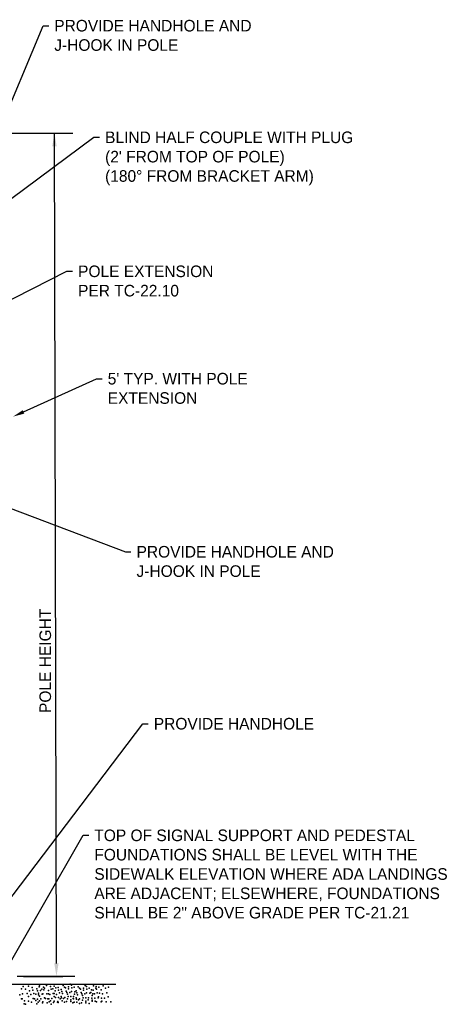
# Model space of a CAD drawing. Header units: feet. Extents: x -492 to 1495683, y -198 to 337262.
# Tile 9 of 38: x 79.39 to 84.03, y -163.83 to -153.22. Entities that reach past the tile are written whole.
import ezdxf
from ezdxf import colors
from ezdxf.entities.mleader import LeaderData, LeaderLine
from ezdxf.math import Vec2, Vec3

# ---------------------------------------------------------------- set-up
doc = ezdxf.new("R2010")
doc.units = ezdxf.units.FT
doc.header["$MEASUREMENT"] = 0
for name, color, linetype in [('SH_Data', 7, 'Continuous'), ('ST_Details', 4, 'Continuous'), ('TEXT-DED', 10, 'Continuous')]:
    doc.layers.add(name, color=color, linetype=linetype)
doc.styles.add('Slanted-Normal', font='font31.shx', dxfattribs={"height": 0.14})

msp = doc.modelspace()

# ---------------------------------------------------------------- linework, layer by layer
at = {"layer": 'SH_Data', "color": 247}
for p in [(79.93597, -163.61369), (79.93597, -163.61369), (79.41187, -163.66404), (79.41187, -163.66404), (79.42208, -163.71672), (79.43017, -163.63789), (79.43017, -163.63789), (79.45345, -163.66704), (79.47176, -163.71149), (79.48483, -163.63305), (79.48483, -163.63305), (79.48483, -163.63305), (79.48483, -163.63305), (79.49529, -163.68535), (79.49529, -163.68535), (79.49529, -163.68535), (79.52666, -163.64874), (79.52666, -163.64874), (79.52666, -163.64874), (79.52666, -163.64874), (79.53189, -163.6775), (79.5428, -163.71337), (79.56327, -163.71934), (79.56327, -163.71934), (79.57417, -163.66369), (79.58157, -163.68273), (79.59248, -163.70814), (79.60249, -163.64089), (79.60249, -163.64089), (79.60249, -163.64089), (79.60249, -163.64089), (79.60249, -163.64089), (79.60555, -163.6297), (79.60555, -163.6297), (79.60555, -163.6297), (79.60555, -163.6297), (79.61601, -163.68199), (79.61601, -163.68199), (79.61601, -163.68199), (79.62864, -163.66704), (79.62864, -163.66704), (79.6317, -163.72121), (79.6317, -163.72121), (79.6317, -163.72121), (79.64171, -163.71672), (79.64171, -163.71672), (79.64738, -163.64538), (79.64738, -163.64538), (79.64738, -163.64538), (79.64738, -163.64538), (79.65261, -163.67415), (79.66001, -163.65397), (79.66001, -163.65397), (79.67832, -163.62782), (79.67832, -163.62782), (79.68399, -163.71598), (79.68399, -163.71598), (79.7004, -163.71672), (79.70229, -163.67938), (79.72321, -163.63754), (79.72321, -163.63754), (79.72321, -163.63754), (79.72321, -163.63754), (79.72321, -163.63754), (79.73178, -163.66704), (79.74936, -163.66369), (79.74936, -163.66369), (79.75008, -163.71149), (79.76243, -163.71337), (79.76243, -163.71337), (79.76316, -163.63305), (79.76316, -163.63305), (79.76316, -163.63305), (79.76316, -163.63305), (79.77362, -163.68535), (79.77362, -163.68535), (79.77362, -163.68535), (79.78073, -163.65061), (79.78073, -163.65061), (79.80499, -163.64874), (79.80499, -163.64874), (79.80499, -163.64874), (79.80499, -163.64874), (79.81022, -163.6775), (79.82092, -163.7052), (79.82092, -163.7052), (79.83922, -163.6686), (79.84404, -163.69252), (79.8523, -163.71305), (79.8523, -163.71305), (79.8523, -163.71305), (79.86014, -163.62676), (79.86014, -163.62676), (79.86014, -163.62676), (79.86014, -163.62676), (79.86014, -163.62676), (79.87542, -163.64284), (79.88629, -163.65291), (79.88629, -163.65291), (79.89372, -163.68729), (79.89936, -163.70259), (79.89936, -163.70259), (79.90679, -163.72128), (79.90679, -163.72128), (79.90679, -163.72128), (79.91725, -163.66115), (79.91725, -163.66115), (79.91725, -163.66115), (79.91767, -163.63984), (79.91767, -163.63984), (79.93294, -163.70037), (79.93294, -163.70037), (79.93294, -163.70037), (79.94799, -163.69252), (79.94863, -163.62454), (79.94863, -163.62454), (79.94863, -163.62454), (79.94863, -163.62454), (79.95386, -163.6533), (79.97937, -163.64284), (79.98244, -163.71934), (79.98244, -163.71934), (79.98523, -163.69514), (79.98523, -163.69514), (80.00074, -163.68273), (80.00556, -163.70665), (80.02166, -163.64089), (80.02166, -163.64089), (80.02166, -163.64089), (80.02166, -163.64089), (80.02166, -163.64089), (80.03694, -163.65698), (80.04781, -163.66704), (80.04781, -163.66704), (80.05524, -163.70143), (80.06088, -163.71672), (80.06088, -163.71672), (80.07877, -163.67528), (80.07877, -163.67528), (80.07877, -163.67528), (80.07918, -163.65397), (80.07918, -163.65397), (80.09446, -163.7145), (80.09446, -163.7145), (80.09446, -163.7145), (80.09749, -163.62782), (80.09749, -163.62782), (80.10951, -163.70665), (80.11015, -163.63867), (80.11015, -163.63867), (80.11015, -163.63867), (80.11015, -163.63867), (80.11538, -163.66743), (80.14089, -163.65698), (80.14675, -163.70927), (80.14675, -163.70927), (80.15919, -163.70143), (80.16506, -163.67266), (80.17813, -163.71711), (80.17813, -163.71711), (80.17813, -163.71711), (80.18273, -163.67528), (80.18273, -163.67528), (80.18273, -163.67528), (80.18597, -163.63083), (80.18597, -163.63083), (80.18597, -163.63083), (80.18597, -163.63083), (80.18597, -163.63083), (80.19841, -163.7145), (80.19841, -163.7145), (80.19841, -163.7145), (80.21212, -163.65698), (80.21212, -163.65698), (80.2141, -163.63867), (80.2141, -163.63867), (80.2141, -163.63867), (80.2141, -163.63867), (80.21933, -163.66743), (80.22519, -163.70665), (80.22519, -163.70665), (80.2435, -163.6439), (80.2435, -163.6439), (80.25071, -163.70927), (80.25071, -163.70927), (80.26901, -163.67266), (80.28208, -163.71711), (80.28208, -163.71711), (80.28208, -163.71711), (80.28993, -163.63083), (80.28993, -163.63083), (80.28993, -163.63083), (80.28993, -163.63083), (80.28993, -163.63083), (80.31608, -163.65698), (80.31608, -163.65698), (80.32915, -163.70665), (80.32915, -163.70665), (80.34745, -163.6439), (80.34745, -163.6439), (79.39357, -163.72679), (79.39357, -163.72679), (79.40925, -163.76862), (79.40925, -163.76862), (79.41685, -163.76902), (79.43802, -163.82353), (79.44299, -163.79255), (79.45345, -163.82915), (79.48483, -163.74548), (79.48483, -163.74548), (79.48483, -163.74548), (79.48483, -163.79516), (79.48483, -163.79516), (79.51098, -163.72457), (79.51098, -163.72457), (79.51098, -163.72457), (79.51882, -163.80562), (79.53757, -163.76566), (79.5502, -163.76902), (79.5502, -163.76902), (79.56371, -163.78919), (79.57417, -163.8258), (79.58419, -163.77425), (79.58942, -163.80562), (79.59465, -163.72718), (79.59465, -163.72718), (79.59465, -163.72718), (79.60555, -163.74213), (79.60555, -163.74213), (79.60555, -163.74213), (79.60555, -163.79181), (79.60555, -163.79181), (79.61818, -163.77163), (79.61818, -163.77163), (79.63648, -163.81347), (79.63954, -163.80227), (79.6574, -163.75856), (79.6574, -163.75856), (79.67092, -163.76566), (79.67092, -163.76566), (79.68616, -163.81347), (79.69518, -163.76902), (79.70491, -163.77089), (79.71014, -163.80227), (79.71537, -163.72383), (79.71537, -163.72383), (79.71537, -163.72383), (79.72132, -163.79255), (79.73178, -163.82915), (79.7389, -163.76828), (79.7389, -163.76828), (79.7572, -163.81011), (79.76316, -163.74548), (79.76316, -163.74548), (79.76316, -163.74548), (79.76316, -163.79516), (79.76316, -163.79516), (79.77812, -163.7552), (79.77812, -163.7552), (79.78931, -163.72457), (79.78931, -163.72457), (79.78931, -163.72457), (79.79715, -163.80562), (79.80297, -163.79933), (79.80688, -163.81011), (79.80785, -163.75488), (79.80785, -163.75488), (79.82853, -163.76902), (79.82853, -163.76902), (79.83881, -163.74482), (79.84184, -163.76011), (79.84707, -163.79149), (79.86496, -163.76835), (79.87542, -163.80495), (79.87583, -163.7575), (79.87583, -163.7575), (79.89413, -163.79933), (79.90679, -163.77096), (79.90679, -163.77096), (79.91505, -163.74442), (79.91505, -163.74442), (79.94078, -163.78142), (79.94276, -163.74482), (79.94381, -163.79933), (79.96449, -163.81347), (79.96891, -163.76835), (79.96937, -163.76902), (79.96937, -163.76902), (79.97216, -163.74482), (79.97216, -163.74482), (79.97937, -163.80495), (80.00033, -163.75895), (80.00336, -163.77425), (80.00859, -163.80562), (80.01382, -163.72718), (80.01382, -163.72718), (80.01382, -163.72718), (80.02648, -163.78248), (80.03694, -163.81909), (80.03735, -163.77163), (80.03735, -163.77163), (80.05565, -163.81347), (80.06831, -163.73542), (80.06831, -163.73542), (80.06831, -163.73542), (80.06831, -163.7851), (80.06831, -163.7851), (80.07657, -163.75856), (80.07657, -163.75856), (80.1023, -163.79555), (80.10428, -163.75895), (80.10533, -163.81347), (80.13043, -163.78248), (80.13368, -163.75895), (80.13368, -163.75895), (80.14089, -163.81909), (80.16767, -163.76418), (80.17227, -163.73542), (80.17227, -163.73542), (80.17227, -163.73542), (80.17227, -163.7851), (80.17227, -163.7851), (80.1729, -163.79555), (80.20166, -163.76156), (80.20166, -163.76156), (80.20626, -163.79555), (80.21997, -163.8034), (80.23763, -163.75895), (80.23763, -163.75895), (80.24088, -163.74849), (80.24088, -163.74849), (80.26964, -163.8034), (80.27163, -163.76418), (80.27685, -163.79555), (80.30562, -163.76156), (80.30562, -163.76156), (80.32392, -163.8034), (80.34484, -163.74849), (80.34484, -163.74849), (80.3736, -163.8034)]:
    msp.add_point(p, dxfattribs=at)
at = {"layer": 'ST_Details'}
msp.add_line((79.15685, -163.61046), (80.42609, -163.61046), dxfattribs=at)
at = {"layer": 'TEXT-DED'}
for p, q in [((78.7762, -154.4419), (79.96287, -154.4419)), ((79.78734, -163.38801), (79.76593, -154.4419)), ((79.98428, -163.52801), (79.36353, -163.52801)), ((79.43353, -163.52801), (79.85734, -163.52801))]:
    msp.add_line(p, q, dxfattribs=at)
for points in [[(79.74259, -154.5819), (79.78926, -154.5819), (79.76593, -154.4419)], [(79.76401, -163.38801), (79.81067, -163.38801), (79.78734, -163.52801)]]:
    msp.add_solid(points, dxfattribs=at)

# ---------------------------------------------------------------- texts
at = {"layer": 'TEXT-DED', "insert": (79.60399, -160.12757), "char_height": 0.125, "width": 4.4138422, "attachment_point": 2, "rotation": 90, "style": 'Slanted-Normal'}
msp.add_mtext('POLE HEIGHT', dxfattribs=at)

# ---------------------------------------------------------------- leaders
at = {"layer": 'TEXT-DED'}
ml = msp.add_multileader_mtext('Standard', dxfattribs=at)
ml.set_content('PROVIDE HANDHOLE AND J-HOOK IN POLE', color=256, style='Slanted-Normal')
ml.set_leader_properties()
ml.build(insert=Vec2(0, 0))
ml.multileader.update_dxf_attribs({"dogleg_length": 0.06, "arrow_head_size": 0.125})
ctx = ml.context
ctx.base_point, ctx.char_height, ctx.arrow_head_size, ctx.landing_gap_size, ctx.plane_origin = Vec3(79.70347, -153.28317), 0.125, 0.125, 0.06, Vec3(78.91098, -155.10632)
notes = []
notes.append((ctx, [(0, (1, 1, 0), (79.64347, -153.28317), (1, 0), 0.06, [(0, [(78.8733, -155.12254)], 0, [])])]))
ctx.mtext.insert, ctx.mtext.width, ctx.mtext.flow_direction = Vec3(79.76347, -153.22067), 2.6161024, 5
ml = msp.add_multileader_mtext('Standard', dxfattribs=at)
ml.set_content("BLIND HALF COUPLE WITH PLUG (2' FROM TOP OF POLE) \\P(180%%D FROM BRACKET ARM)", color=256, style='Slanted-Normal')
ml.set_leader_properties()
ml.build(insert=Vec2(0, 0))
ml.multileader.update_dxf_attribs({"dogleg_length": 0.06, "arrow_head_size": 0.125})
ctx = ml.context
ctx.base_point, ctx.char_height, ctx.arrow_head_size, ctx.landing_gap_size, ctx.plane_origin = Vec3(80.25163, -154.48591), 0.125, 0.125, 0.06, Vec3(79.45914, -156.30906)
notes.append((ctx, [(0, (1, 1, 0), (80.19163, -154.48591), (1, 0), 0.06, [(0, [(78.92387, -155.42267)], 0, [])])]))
ctx.mtext.insert, ctx.mtext.width, ctx.mtext.flow_direction = Vec3(80.31163, -154.42341), 2.8345219, 5
ml = msp.add_multileader_mtext('Standard', dxfattribs=at)
ml.set_content('POLE EXTENSION\\PPER TC-22.10', color=256, style='Slanted-Normal')
ml.set_leader_properties()
ml.build(insert=Vec2(0, 0))
ml.multileader.update_dxf_attribs({"dogleg_length": 0.06, "arrow_head_size": 0.125})
ctx = ml.context
ctx.base_point, ctx.char_height, ctx.arrow_head_size, ctx.landing_gap_size, ctx.plane_origin = Vec3(79.96062, -155.93009), 0.125, 0.125, 0.06, Vec3(79.48298, -158.5597)
notes.append((ctx, [(0, (1, 1, 0), (79.90062, -155.93009), (1, 0), 0.06, [(0, [(78.87932, -156.44661)], 0, [])])]))
ctx.mtext.insert, ctx.mtext.width, ctx.mtext.flow_direction = Vec3(80.02062, -155.86759), 2.6161024, 5
ml = msp.add_multileader_mtext('Standard', dxfattribs=at)
ml.set_content("5' TYP. WITH POLE EXTENSION", color=256, style='Slanted-Normal')
ml.set_leader_properties()
ml.build(insert=Vec2(0, 0))
ml.multileader.update_dxf_attribs({"dogleg_length": 0.06, "arrow_head_size": 0.125})
ctx = ml.context
ctx.base_point, ctx.char_height, ctx.arrow_head_size, ctx.landing_gap_size, ctx.plane_origin = Vec3(80.27983, -157.08713), 0.125, 0.125, 0.06, Vec3(79.8022, -159.71674)
notes.append((ctx, [(0, (1, 1, 0), (80.21983, -157.08713), (1, 0), 0.06, [(0, [(79.31852, -157.49636)], 0, [])])]))
ctx.mtext.insert, ctx.mtext.width, ctx.mtext.flow_direction = Vec3(80.33983, -157.02463), 1.6962923, 5
ml = msp.add_multileader_mtext('Standard', dxfattribs=at)
ml.set_content('PROVIDE HANDHOLE AND J-HOOK IN POLE', color=256, style='Slanted-Normal')
ml.set_leader_properties()
ml.build(insert=Vec2(0, 0))
ml.multileader.update_dxf_attribs({"dogleg_length": 0.06, "arrow_head_size": 0.125})
ctx = ml.context
ctx.base_point, ctx.char_height, ctx.arrow_head_size, ctx.landing_gap_size, ctx.plane_origin = Vec3(80.59039, -158.95233), 0.125, 0.125, 0.06, Vec3(79.79314, -160.14583)
notes.append((ctx, [(0, (1, 1, 0), (80.53039, -158.95233), (1, 0), 0.06, [(0, [(78.91893, -158.34714)], 0, [])])]))
ctx.mtext.insert, ctx.mtext.width, ctx.mtext.flow_direction = Vec3(80.65039, -158.88983), 2.6161024, 5
ml = msp.add_multileader_mtext('Standard', dxfattribs=at)
ml.set_content('PROVIDE HANDHOLE', color=256, style='Slanted-Normal')
ml.set_leader_properties()
ml.build(insert=Vec2(0, 0))
ml.multileader.update_dxf_attribs({"dogleg_length": 0.06, "arrow_head_size": 0.125})
ctx = ml.context
ctx.base_point, ctx.char_height, ctx.arrow_head_size, ctx.landing_gap_size, ctx.plane_origin = Vec3(80.77645, -160.80526), 0.125, 0.125, 0.06, Vec3(79.98396, -165.33097)
notes.append((ctx, [(0, (1, 1, 0), (80.71645, -160.80526), (1, 0), 0.06, [(0, [(78.97623, -163.10304)], 0, [])])]))
ctx.mtext.insert, ctx.mtext.width, ctx.mtext.flow_direction = Vec3(80.83645, -160.74276), 2.6161024, 5
ml = msp.add_multileader_mtext('Standard', dxfattribs=at)
ml.set_content('TOP OF SIGNAL SUPPORT AND PEDESTAL\\PFOUNDATIONS SHALL BE LEVEL WITH THE\\PSIDEWALK ELEVATION WHERE ADA LANDINGS ARE ADJACENT; ELSEWHERE, FOUNDATIONS SHALL BE 2" ABOVE GRADE PER TC-21.21', color=256, style='Slanted-Normal')
ml.set_leader_properties()
ml.build(insert=Vec2(0, 0))
ml.multileader.update_dxf_attribs({"dogleg_length": 0.06, "arrow_head_size": 0.125})
ctx = ml.context
ctx.base_point, ctx.char_height, ctx.arrow_head_size, ctx.landing_gap_size, ctx.plane_origin = Vec3(80.13555, -162.00818), 0.125, 0.125, 0.06, Vec3(82.14046, -163.26283)
notes.append((ctx, [(1, (1, 1, 0), (80.07555, -162.00818), (1, 0), 0.06, [(0, [(79.15635, -163.61013)], 0, [])])]))
ctx.mtext.insert, ctx.mtext.width, ctx.mtext.flow_direction = Vec3(80.19555, -161.94568), 3.8364852, 5
for ctx, leaders in notes:
    for number, flags, end, landing, length, lines in leaders:
        leader = LeaderData()
        leader.index, (leader.has_last_leader_line, leader.has_dogleg_vector, leader.attachment_direction) = number, flags
        leader.last_leader_point, leader.dogleg_vector, leader.dogleg_length = Vec3(end), Vec3(landing), length
        for number, points, colour, breaks in lines:
            line = LeaderLine()
            line.index, line.vertices, line.color, line.breaks = number, Vec3.list(points), colors.encode_raw_color(colour), breaks
            leader.lines.append(line)
        ctx.leaders.append(leader)

doc.saveas('drawing.dxf')
